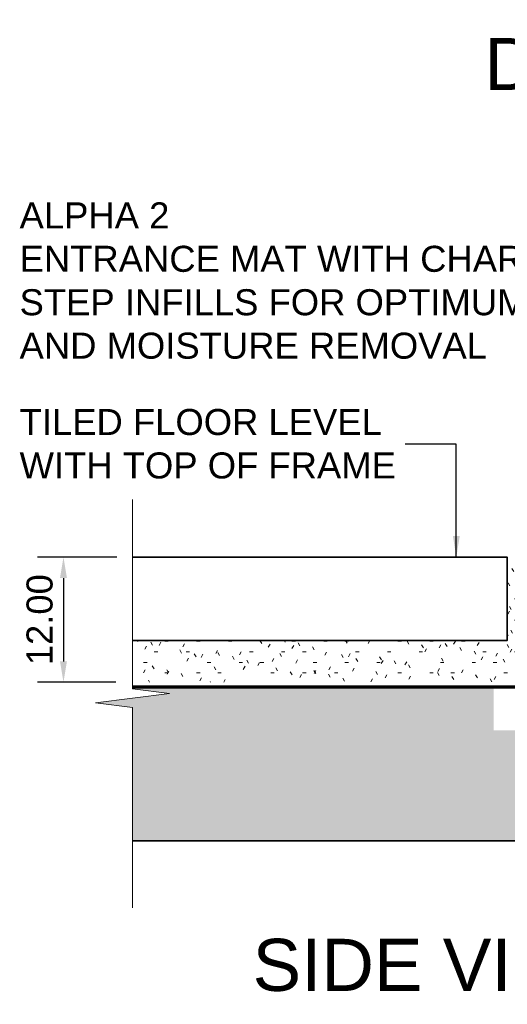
# Model space of a CAD drawing. Header units: millimetres. Extents: x -169 to 166, y -160 to 79.
# Tile 2 of 10: x -169 to -122, y -15 to 79. Entities that reach past the tile are written whole.
import ezdxf

# ---------------------------------------------------------------- set-up
doc = ezdxf.new("R2010")
doc.units = ezdxf.units.MM
for name, color, linetype, lineweight in [('FS-DETAIL', 3, 'Continuous', 35), ('FS-DETAIL-HATCH', 253, 'Continuous', 13), ('FS-DETAIL-THIN', 8, 'Continuous', 18), ('FS-DETAIL-WIDE', 4, 'Continuous', 70), ('FS-DIM', 14, 'Continuous', 15), ('FS-TEXT', 7, 'Continuous', 25)]:
    doc.layers.add(name, color=color, linetype=linetype, lineweight=lineweight)
doc.styles.add('Arial', font='arial.ttf', dxfattribs={"height": 2.5})
doc.dimstyles.new('Diagonal_2.5mm Arial', dxfattribs={"dimtxt": 2.5, "dimasz": 2, "dimexe": 2.5, "dimexo": 5, "dimgap": 1, "dimtad": 1, "dimzin": 0, "dimdsep": 46, "dimtxsty": 'Arial', "dimcen": 2, "dimdle": 4, "dimclrd": 256, "dimclre": 256, "dimclrt": 50, "dimaunit": 1, "dimadec": 0, "dimazin": 0, "dimtfac": 1, "dimtix": 1, "dimtmove": 2, "dimatfit": 3, "dimfxl": 1, "dimtvp": 1, "dimtolj": 1, "dimtzin": 0, "dimarcsym": 0})
doc.dimstyles.new('Diagonal_2.5mm Arial$7', dxfattribs={"dimtxt": 2.5, "dimasz": 2, "dimexe": 2.5, "dimexo": 5, "dimgap": 1, "dimtad": 0, "dimzin": 0, "dimdsep": 46, "dimtxsty": 'Arial', "dimcen": 2, "dimdle": 4, "dimclrd": 1, "dimclre": 256, "dimclrt": 7, "dimaunit": 1, "dimadec": 0, "dimazin": 0, "dimtfac": 1, "dimtix": 1, "dimtmove": 2, "dimatfit": 3, "dimfxl": 1, "dimtvp": 1, "dimtolj": 1, "dimtzin": 0, "dimarcsym": 0})

# ---------------------------------------------------------------- blocks, each defined once
blk = doc.blocks.new('*D1')
at = {"layer": 'Defpoints', "color": 0, "transparency": 16777216}
for p in [(-154.816, 27.662), (-164.931, 15.662), (-154.899, 15.662)]:
    blk.add_point(p, dxfattribs=at)
at = {"layer": 'FS-DIM', "lineweight": -2, "transparency": 16777216}
for p, q in [((-159.816, 27.662), (-167.431, 27.662)), ((-164.931, 25.662), (-164.931, 17.662)), ((-159.899, 15.662), (-167.431, 15.662))]:
    blk.add_line(p, q, dxfattribs=at)
at = {"layer": 'FS-DIM', "transparency": 16777216}
for points in [[(-165.264, 25.662), (-164.598, 25.662), (-164.931, 27.662)], [(-165.264, 17.662), (-164.598, 17.662), (-164.931, 15.662)]]:
    blk.add_solid(points, dxfattribs=at)
at = {"layer": 'FS-DIM', "color": 50, "transparency": 16777216, "insert": (-167.208, 21.662), "char_height": 2.5, "attachment_point": 5, "rotation": 90, "style": 'Arial'}
blk.add_mtext('\\A1;12.00', dxfattribs=at)

msp = doc.modelspace()

# ---------------------------------------------------------------- hatches: boundary and pattern name
at = {"layer": 'FS-DETAIL-HATCH'}
h = msp.add_hatch(dxfattribs=at)
h.set_pattern_fill('FP_3', color=256, style=0, pattern_type=2)
h.set_pattern_definition([(0, (-1514.6219, -3298.6579), (4.064, 1.016), [0.335, -2.713, 0.335, -2.713, -16.256]), (0, (-1514.6219, -3298.6579), (4.064, 1.016), [-6.096, 0.335, -5.761, 0.335, -2.713, -7.112]), (0, (-1514.6219, -3298.6579), (4.064, 1.016), [-15.24, 0.335, -1.697, 0.335, -4.745]), (120, (-1513.0979, -3298.1499), (-2.9118818, 3.01152724), [0.335, -2.713, 0.335, -2.713, -16.256]), (120, (-1513.0979, -3298.1499), (-2.9118818, 3.01152724), [-6.096, 0.335, -5.761, 0.335, -2.713, -7.112]), (120, (-1513.0979, -3298.1499), (-2.9118818, 3.01152724), [-15.24, 0.335, -1.697, 0.335, -4.745]), (240, (-1512.5899, -3296.1179), (-1.1521182, -4.02752724), [0.335, -2.713, 0.335, -2.713, -16.256]), (240, (-1512.5899, -3296.1179), (-1.1521182, -4.02752724), [-6.096, 0.335, -5.761, 0.335, -2.713, -7.112]), (240, (-1512.5899, -3296.1179), (-1.1521182, -4.02752724), [-15.24, 0.335, -1.697, 0.335, -4.745])])
h.paths.add_polyline_path([(-158.305, 15.678), (-119.145, 15.678), (-119.145, 27.598), (-120.215, 27.395), (-121.304, 27.423), (-122.363, 27.682), (-122.363, 19.662), (-158.305, 19.662), (-158.305, 16.567)], flags=0)
h = msp.add_hatch(dxfattribs=at)
h.set_pattern_fill('FP_3', color=256, style=0, pattern_type=2)
h.set_pattern_definition([(50, (-1519.0457, -3298.658), (7.174375, -0.628683), [0.75, -8.25]), (100.45, (-1518.446, -3298.711), (5.785598, 6.893719), [0.64, -7.01]), (46.18, (-1519.046, -3296.658), (10.672662, -1.655812), [1.125, -12.375]), (96.64, (-1518.156, -3296.798), (9.346212, 9.742055), [0.956, -10.517]), (351.184, (-1519.046, -3296.658), (9.346443, 9.74164), [0.9, -9.9]), (21, (-1518.0457, -3297.158), (5.969341, -4.026198), [0.75, -8.25]), (326, (-1518.046, -3297.158), (2.432792, 7.2513), [0.6, -6.6]), (71.451, (-1517.549, -3297.493), (8.402601, 3.225564), [0.637, -7.011]), (37.5, (-1519.0457, -3298.6579), (0.1215986, 3.3289385), [0.025, -6.52, 0.025, -6.7, -6.65]), (37.5, (-1519.0457, -3298.6579), (0.1215986, 3.3289385), [-13.27, 0.025, -6.625]), (7.5, (-1519.0457, -3298.658), (2.6306954, 3.944117), [0.025, -3.82, 0.025, -6.37, -2.55]), (7.5, (-1519.0457, -3298.658), (2.6306954, 3.944117), [-10.24, 0.025, -2.525]), (327.5, (-1521.2757, -3298.658), (5.337887, -0.2253338), [0.025, -2.5, 0.025, -7.8, -10.375]), (327.5, (-1521.2757, -3298.658), (5.337887, -0.2253338), [-10.35, 0.025, -10.35]), (317.5, (-1522.2757, -3298.658), (5.831567, 1.00132), [0.025, -3.25, 0.025, -5.18, -7.375]), (317.5, (-1522.2757, -3298.658), (5.831567, 1.00132), [-8.48, 0.025, -7.35])])
h.paths.add_polyline_path([(158.487, 0.453), (158.487, 13.392), (154.931, 13.844), (161.86, 14.748), (158.487, 15.199), (119.425, 15.224), (119.425, 11.039), (15, 11.039), (15, 9.789), (14.189, 9.789), (14.581, 9.323), (14.855, 8.779), (14.996, 8.187), (14.996, 7.578), (14.855, 6.985), (14.581, 6.441), (14.189, 5.975), (14.77, 4.662), (15.011, 3.245), (14.897, 1.813), (14.434, 0.453), (109.542, 0.453)])
h.paths.add_polyline_path([(-14.434, 0.453), (-14.897, 1.813), (-15.011, 3.245), (-14.77, 4.662), (-14.189, 5.975), (-14.581, 6.441), (-14.855, 6.985), (-14.996, 7.578), (-14.996, 8.187), (-14.855, 8.779), (-14.581, 9.323), (-14.189, 9.789), (-15, 9.789), (-15, 11.039), (-123.689, 11.039), (-123.689, 15.224), (-158.305, 15.043), (-154.749, 14.591), (-161.86, 13.688), (-158.305, 13.236), (-158.305, 0.453), (-55.604, 0.453)])

# ---------------------------------------------------------------- linework, layer by layer
at = {"layer": 'FS-DETAIL'}
msp.add_lwpolyline([(-158.305, 27.672), (-122.388, 27.672), (-122.388, 19.662), (-158.305, 19.662)], dxfattribs=at)
at = {"layer": 'FS-DETAIL-THIN'}
msp.add_lwpolyline([(-158.305, -6), (-158.305, 13.236), (-161.86, 13.688), (-154.749, 14.591), (-158.305, 15.043), (-158.305, 33.202)], dxfattribs=at)
at = {"layer": 'FS-DETAIL-WIDE', "lineweight": 35}
msp.add_line((-158.305, 0.453), (-14.434, 0.453), dxfattribs=at)
at = {"layer": 'FS-DETAIL-WIDE', "lineweight": 70}
msp.add_lwpolyline([(-158.305, 15.224), (-119.425, 15.224), (-119.425, 11.039), (-15, 11.039)], dxfattribs=at)

# ---------------------------------------------------------------- texts
at = {"layer": 'FS-TEXT', "insert": (-124.572, 74.249), "char_height": 5, "width": 253.44099, "attachment_point": 4, "line_spacing_factor": 0.938532, "style": 'Arial', "bg_fill": 2}
msp.add_mtext('{\\C7;DETAIL 7: DRAINED MATWELL REBATED WITH CERAMIC TILES (MAXI 2)}', dxfattribs=at)
at = {"layer": 'FS-TEXT', "char_height": 2.5, "attachment_point": 4, "style": 'Arial'}
for s, insert in [('ALPHA 2\\PENTRANCE MAT WITH CHARCOAL\\PSTEP INFILLS FOR OPTIMUM DIRT\\PAND MOISTURE REMOVAL', (-169.139, 54.198)), ('TILED FLOOR LEVEL\\PWITH TOP OF FRAME', (-169.139, 38.535))]:
    msp.add_mtext(s, dxfattribs=dict(at, insert=insert))
at = {"layer": 'FS-TEXT', "insert": (-146.798, -11.5), "char_height": 5, "width": 38.88255, "attachment_point": 4, "line_spacing_factor": 0.938532, "style": 'Arial', "bg_fill": 3, "box_fill_scale": 1.25, "bg_fill_color": 7, "bg_fill_transparency": 0}
msp.add_mtext('{\\C7;SIDE VIEW}', dxfattribs=at)

# ---------------------------------------------------------------- dimensions: what is measured, and where the dimension line sits
at = {"layer": 'FS-DIM'}
dim = msp.add_linear_dim(base=(-164.931, 15.662), p1=(-154.816, 27.662), p2=(-154.899, 15.662), angle=90, dimstyle='Diagonal_2.5mm Arial', dxfattribs=at)
dim.commit()
dim.dimension.update_dxf_attribs({"geometry": '*D1', "text_midpoint": (-167.208, 21.662)})

# ---------------------------------------------------------------- leaders
at = {"layer": 'FS-TEXT', "annotation_type": 0, "has_hookline": 1, "hookline_direction": 1}
for points, text_width in [([(-98.453, 28.828), (-98.453, 54.198), (-109.767, 54.198)], 57.597), ([(-127.262, 27.683), (-127.262, 38.51), (-132.152, 38.51)], 35.856)]:
    msp.add_leader(points, dimstyle='Diagonal_2.5mm Arial$7', override={"dimscale": 0}, dxfattribs=dict(at, text_width=text_width))

doc.saveas('drawing.dxf')
